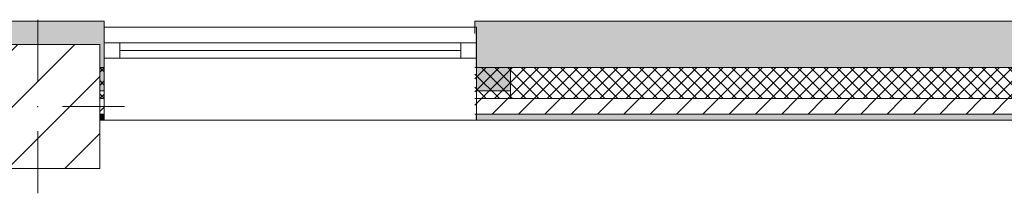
# Model space of a CAD drawing. Header units: millimetres. Extents: x -28277 to 305935, y -19284 to 4746.
# Tile 177 of 256: x 177123 to 180297, y -12575 to -12015. Entities that reach past the tile are written whole.
import ezdxf

# ---------------------------------------------------------------- set-up
doc = ezdxf.new("R2010")
doc.units = ezdxf.units.MM
doc.header["$MEASUREMENT"] = 0
doc.linetypes.add('Wipeout_Contour', pattern=[1000, 0, -1000])
for name, color, linetype in [('10_ESTR_Pilars', 7, 'Continuous'), ('12_FAÇ_Façana', 7, 'Continuous'), ('Ventanas Archicad', 7, 'Continuous')]:
    doc.layers.add(name, color=color, linetype=linetype)
for name, color, linetype, lineweight in [('10_ESTR_Pilars_Pluma_Nº__20', 1, 'Continuous', 5), ('10_ESTR_Pilars_Pluma_Nº__28', 7, 'Continuous', 20), ('10_ESTR_Pilars_Pluma_Nº__42', 8, 'Continuous', 25), ('12_FAÇ_Façana_Pluma_Nº__2', 8, 'Continuous', 5), ('12_FAÇ_Façana_Pluma_Nº__7', 7, 'Continuous', 5), ('Ventanas Archicad_Pluma_Nº__7', 7, 'Continuous', 5)]:
    doc.layers.add(name, color=color, linetype=linetype, lineweight=lineweight)
for name, color, linetype, lineweight, true_color in [('12_FAÇ_Façana_Pluma_Nº__102', 7, 'Continuous', 5, 0xcccccc), ('12_FAÇ_Façana_Pluma_Nº__174', 7, 'Continuous', 13, 0xe4ad2c), ('12_FAÇ_Façana_Pluma_Nº__176', 7, 'Continuous', 15, 0x93a0c6), ('12_FAÇ_Façana_Pluma_Nº__43', 7, 'Continuous', 5, 0xa4a4a6), ('Ventanas Archicad_Pluma_Nº__23', 7, 'Continuous', 5, 0xa4a4a6), ('Ventanas Archicad_Pluma_Nº__3', 7, 'Continuous', 5, 0xa4a4a4), ('Ventanas Archicad_Pluma_Nº__43', 7, 'Continuous', 5, 0xa4a4a6)]:
    doc.layers.add(name, color=color, linetype=linetype, lineweight=lineweight, true_color=true_color)
pattern_1 = [(45, (184431.643, 0), (-42.4264, 42.4264), [])]
pattern_2 = [(45, (184431.643, 0), (-21.213203, 21.213203), []), (135, (184431.643, 0), (21.213203, 21.213203), [])]
pattern_3 = [(0, (184431.64, 0), (0, 150), [0, -150])]

# ---------------------------------------------------------------- blocks, each defined once
blk = doc.blocks.new('Muro_55_7', base_point=(181130.5, -12339))
at = {"layer": '12_FAÇ_Façana_Pluma_Nº__102', "linetype": 'Continuous', "lineweight": 0, "true_color": 0xe5e5e5}
blk.add_hatch(color=254, dxfattribs=at).paths.add_polyline_path([(178590.5, -12019), (178590.5, -12169), (180682.7, -12169), (180682.7, -12019)])
at = {"layer": '12_FAÇ_Façana_Pluma_Nº__174', "linetype": 'Continuous', "lineweight": 13, "true_color": 0xe4ad2c}
h = blk.add_hatch(dxfattribs=at)
h.set_pattern_fill('SATE_Aislamiento_0007', color=42, style=0, pattern_type=2)
h.set_pattern_definition(pattern_2)
h.paths.add_polyline_path([(178590.5, -12169), (178590.5, -12269), (180682.7, -12269), (180682.7, -12169)])
at = {"layer": '12_FAÇ_Façana_Pluma_Nº__176', "linetype": 'Continuous', "lineweight": 0, "true_color": 0x495063}
blk.add_hatch(color=251, dxfattribs=at).paths.add_polyline_path([(180682.7, -12319), (178590.5, -12319), (178590.5, -12339), (180682.7, -12339)])
at = {"layer": '12_FAÇ_Façana_Pluma_Nº__2', "linetype": 'Continuous', "lineweight": 5}
h = blk.add_hatch(dxfattribs=at)
h.set_pattern_fill('Ceramic_0007', color=8, style=0, pattern_type=2)
h.set_pattern_definition(pattern_1)
h.paths.add_polyline_path([(178590.5, -12269), (178590.5, -12319), (180682.7, -12319), (180682.7, -12269)])
at = {"layer": '12_FAÇ_Façana_Pluma_Nº__7', "color": 7, "linetype": 'Continuous', "lineweight": 5}
for p, q in [((178590.5, -12169), (180682.7, -12169)), ((178590.5, -12269), (180682.7, -12269)), ((178590.5, -12319), (180682.7, -12319))]:
    blk.add_line(p, q, dxfattribs=at)
at = {"layer": '12_FAÇ_Façana_Pluma_Nº__7', "color": 7, "linetype": 'Continuous', "lineweight": 5, "flags": 128}
for points in [[(180682.7, -12019), (178590.5, -12019)], [(178590.5, -12019), (178590.5, -12059)], [(178590.5, -12339), (180682.7, -12339)]]:
    blk.add_lwpolyline(points, dxfattribs=at)
blk = doc.blocks.new('Muro_56_7', base_point=(177395.5, -12339))
at = {"layer": '12_FAÇ_Façana_Pluma_Nº__102', "linetype": 'Continuous', "lineweight": 0, "true_color": 0xe5e5e5}
for points in [[(174003.7, -12019), (173434.2, -12019), (173434.2, -12169), (174003.7, -12169)], [(174003.7, -12169), (174093.7, -12169), (174093.7, -12019), (174003.7, -12019)], [(174093.7, -12019), (174093.7, -12169), (176981.2, -12169), (176981.2, -12094.6), (177381.3, -12094.6), (177381.3, -12169), (177395.5, -12169), (177395.5, -12019)]]:
    blk.add_hatch(color=254, dxfattribs=at).paths.add_polyline_path(points)
at = {"layer": '12_FAÇ_Façana_Pluma_Nº__174', "linetype": 'Continuous', "lineweight": 13, "true_color": 0xe4ad2c}
h = blk.add_hatch(dxfattribs=at)
h.set_pattern_fill('SATE_Aislamiento_0007', color=42, style=0, pattern_type=2)
h.set_pattern_definition(pattern_2)
h.paths.add_polyline_path([(174003.7, -12169), (173434.2, -12169), (173434.2, -12269), (174003.7, -12269)])
h = blk.add_hatch(dxfattribs=at)
h.set_pattern_fill('SATE_Aislamiento_0007', color=42, style=0, pattern_type=2)
h.set_pattern_definition(pattern_2)
h.paths.add_polyline_path([(174093.7, -12269), (176981.2, -12269), (176981.2, -12169), (174093.7, -12169)])
h = blk.add_hatch(dxfattribs=at)
h.set_pattern_fill('SATE_Aislamiento_0007', color=42, style=0, pattern_type=2)
h.set_pattern_definition(pattern_2)
h.paths.add_polyline_path([(177381.3, -12269), (177395.5, -12269), (177395.5, -12169), (177381.3, -12169)])
at = {"layer": '12_FAÇ_Façana_Pluma_Nº__176', "linetype": 'Continuous', "lineweight": 0, "true_color": 0x495063}
for points in [[(173993.7, -12319), (173434.2, -12319), (173434.2, -12339), (173993.7, -12339)], [(173993.7, -12339), (174003.7, -12339), (174003.7, -12319), (173993.7, -12319)], [(174093.7, -12339), (174103.7, -12339), (174103.7, -12319), (174093.7, -12319)], [(174103.7, -12339), (176981.2, -12339), (176981.2, -12319), (174103.7, -12319)], [(177381.3, -12339), (177395.5, -12339), (177395.5, -12319), (177381.3, -12319)]]:
    blk.add_hatch(color=251, dxfattribs=at).paths.add_polyline_path(points)
at = {"layer": '12_FAÇ_Façana_Pluma_Nº__2', "linetype": 'Continuous', "lineweight": 5}
h = blk.add_hatch(dxfattribs=at)
h.set_pattern_fill('Ceramic_0007', color=8, style=0, pattern_type=2)
h.set_pattern_definition(pattern_1)
h.paths.add_polyline_path([(174003.7, -12269), (173434.2, -12269), (173434.2, -12319), (174003.7, -12319)])
h = blk.add_hatch(dxfattribs=at)
h.set_pattern_fill('Ceramic_0007', color=8, style=0, pattern_type=2)
h.set_pattern_definition(pattern_1)
h.paths.add_polyline_path([(174093.7, -12319), (176981.2, -12319), (176981.2, -12269), (174093.7, -12269)])
h = blk.add_hatch(dxfattribs=at)
h.set_pattern_fill('Ceramic_0007', color=8, style=0, pattern_type=2)
h.set_pattern_definition(pattern_1)
h.paths.add_polyline_path([(177381.3, -12319), (177395.5, -12319), (177395.5, -12269), (177381.3, -12269)])
at = {"layer": '12_FAÇ_Façana_Pluma_Nº__7', "color": 7, "linetype": 'Continuous', "lineweight": 5}
for p, q in [((173434.2, -12169), (174003.7, -12169)), ((174003.7, -12169), (174003.7, -12269)), ((174093.7, -12269), (174093.7, -12169)), ((174093.7, -12169), (176981.2, -12169)), ((177381.3, -12169), (177395.5, -12169)), ((173434.2, -12269), (174003.7, -12269)), ((174003.7, -12269), (174003.7, -12319)), ((174093.7, -12319), (174093.7, -12269)), ((174093.7, -12269), (176981.2, -12269)), ((177381.3, -12269), (177395.5, -12269)), ((173434.2, -12319), (174003.7, -12319)), ((174003.7, -12319), (174003.7, -12339)), ((174093.7, -12339), (174093.7, -12319)), ((174093.7, -12319), (176981.2, -12319)), ((177381.3, -12319), (177395.5, -12319))]:
    blk.add_line(p, q, dxfattribs=at)
at = {"layer": '12_FAÇ_Façana_Pluma_Nº__7', "color": 7, "linetype": 'Continuous', "lineweight": 5, "flags": 128}
for points in [[(177395.5, -12019), (173434.2, -12019)], [(173434.2, -12019), (173434.2, -12339)], [(177395.5, -12059), (177395.5, -12019)], [(173434.2, -12339), (173993.7, -12339)], [(174103.7, -12339), (176981.2, -12339)], [(177381.3, -12339), (177395.5, -12339)]]:
    blk.add_lwpolyline(points, dxfattribs=at)
blk = doc.blocks.new('Ventana Vertical Multi-Faja 27_11')
at = {"layer": 'Ventanas Archicad_Pluma_Nº__23', "color": 253, "linetype": 'Continuous', "lineweight": 5, "true_color": 0xa4a4a6}
for p, q in [((-600, 0), (-550, 0)), ((-550, 0), (-550, -50)), ((550, -50), (550, 0)), ((550, 0), (600, 0)), ((-550, -50), (-600, -50)), ((600, -50), (550, -50))]:
    blk.add_line(p, q, dxfattribs=at)
at = {"layer": 'Ventanas Archicad_Pluma_Nº__3', "color": 253, "linetype": 'Continuous', "lineweight": 5, "true_color": 0xa4a4a4}
for p, q in [((-600, 50), (600, 50)), ((-550, 0), (550, 0)), ((-550, -25), (550, -25)), ((550, -50), (-550, -50)), ((-600, -250), (600, -250))]:
    blk.add_line(p, q, dxfattribs=at)
at = {"layer": 'Ventanas Archicad_Pluma_Nº__43', "color": 253, "linetype": 'Continuous', "lineweight": 5, "true_color": 0xa4a4a6}
for p, q in [((-600, -180), (-600, -155)), ((600, -180), (600, -155))]:
    blk.add_line(p, q, dxfattribs=at)
at = {"layer": 'Ventanas Archicad_Pluma_Nº__7', "color": 7, "linetype": 'Continuous', "lineweight": 5}
for p, q in [((-600, 50), (-600, 30)), ((600, 50), (600, 30)), ((-600, 30), (-600, 0)), ((-600, 30), (-600, 0)), ((-600, 0), (-600, -50)), ((-600, 0), (-600, -50)), ((-600, 0), (-600, -50)), ((-600, 0), (-600, -50)), ((600, 30), (600, 0)), ((600, 30), (600, 0)), ((600, 0), (600, -50)), ((600, 0), (600, -50)), ((600, 0), (600, -50)), ((600, 0), (600, -50)), ((-600, -50), (-600, -80)), ((-600, -50), (-600, -80)), ((600, -50), (600, -80)), ((600, -50), (600, -80)), ((-600, -80), (-600, -155)), ((-600, -80), (-600, -155)), ((600, -80), (600, -155)), ((600, -80), (600, -155)), ((-600, -180), (-600, -230)), ((600, -180), (600, -230)), ((-600, -230), (-600, -250)), ((600, -230), (600, -250))]:
    blk.add_line(p, q, dxfattribs=at)
blk = doc.blocks.new('Muro_57_7', base_point=(178590.5, -12339))
at = {"layer": '12_FAÇ_Façana', "linetype": 'Continuous', "lineweight": 0, "true_color": 0x000000}
h = blk.add_hatch(dxfattribs=at)
h.set_pattern_fill('Yeso_0007', color=18, style=0, pattern_type=2)
h.set_pattern_definition(pattern_3)
h.paths.add_polyline_path([(177395.5, -12269), (177395.5, -12244), (177285.5, -12244), (177285.5, -12269)])
h = blk.add_hatch(dxfattribs=at)
h.set_pattern_fill('Yeso_0007', color=18, style=0, pattern_type=2)
h.set_pattern_definition(pattern_3)
h.paths.add_polyline_path([(178595.5, -12269), (178705.5, -12269), (178705.5, -12244), (178595.5, -12244)])
at = {"layer": '12_FAÇ_Façana_Pluma_Nº__102', "linetype": 'Continuous', "lineweight": 0, "true_color": 0xe5e5e5}
for points in [[(177285.5, -12169), (177285.5, -12244), (177395.5, -12244), (177395.5, -12059)], [(178705.5, -12169), (178595.5, -12059), (178595.5, -12244), (178705.5, -12244)]]:
    blk.add_hatch(color=254, dxfattribs=at).paths.add_polyline_path(points)
at = {"layer": '12_FAÇ_Façana_Pluma_Nº__43', "color": 253, "linetype": 'Continuous', "lineweight": 5, "true_color": 0xa4a4a6}
for p, q in [((177285.5, -12244), (177285.5, -12269)), ((177395.5, -12244), (177285.5, -12244)), ((177395.5, -12269), (177395.5, -12244)), ((178595.5, -12269), (178595.5, -12244)), ((178595.5, -12244), (178705.5, -12244)), ((178705.5, -12244), (178705.5, -12269)), ((177285.5, -12269), (177395.5, -12269)), ((178705.5, -12269), (178595.5, -12269))]:
    blk.add_line(p, q, dxfattribs=at)
at = {"layer": '12_FAÇ_Façana_Pluma_Nº__7', "color": 7, "linetype": 'Continuous', "lineweight": 5}
for p, q in [((177395.5, -12039), (177395.5, -12059)), ((177395.5, -12059), (177395.5, -12089)), ((177395.5, -12059), (177395.5, -12089)), ((178595.5, -12039), (178595.5, -12059)), ((178595.5, -12059), (178595.5, -12089)), ((178595.5, -12059), (178595.5, -12089)), ((177395.5, -12089), (177395.5, -12139)), ((177395.5, -12089), (177395.5, -12139)), ((178595.5, -12089), (178595.5, -12139)), ((178595.5, -12089), (178595.5, -12139)), ((177395.5, -12139), (177395.5, -12169)), ((177395.5, -12139), (177395.5, -12169)), ((178595.5, -12139), (178595.5, -12169)), ((178595.5, -12139), (178595.5, -12169)), ((177285.5, -12169), (177285.5, -12244)), ((177395.5, -12169), (177395.5, -12244)), ((177395.5, -12169), (177395.5, -12244)), ((178595.5, -12169), (178595.5, -12244)), ((178595.5, -12169), (178595.5, -12244)), ((178705.5, -12169), (178705.5, -12244)), ((177395.5, -12269), (177395.5, -12319)), ((178595.5, -12269), (178595.5, -12319)), ((177395.5, -12319), (177395.5, -12339)), ((178595.5, -12319), (178595.5, -12339))]:
    blk.add_line(p, q, dxfattribs=at)
at = {"layer": 'Ventanas Archicad', "color": 253, "linetype": 'Continuous', "lineweight": 5, "true_color": 0xa4a4a6, "zscale": 1000}
blk.add_blockref('Ventana Vertical Multi-Faja 27_11', (177995.5, -12089), dxfattribs=at)
blk = doc.blocks.new('Pilar_21_7', base_point=(177181.2, -12294.6))
at = {"color": 254, "linetype": 'Wipeout_Contour', "lineweight": 0, "ltscale": 710429.6336}
blk.add_wipeout([(176981.2, -12494.6), (177381.3, -12494.6), (177381.3, -12094.6), (176981.2, -12094.6)], dxfattribs=at).dxf.layer = '10_ESTR_Pilars'
at = {"layer": '10_ESTR_Pilars_Pluma_Nº__42', "linetype": 'Continuous', "lineweight": 25}
h = blk.add_hatch(dxfattribs=at)
h.set_pattern_fill('00_GCT_trama_45º_e1_400__03', color=8, style=0, pattern_type=2)
h.set_pattern_definition([(45, (184431.64, 0), (-91.9239, 91.9239), [])])
h.paths.add_polyline_path([(176981.2, -12494.6), (177381.3, -12494.6), (177381.3, -12094.6), (176981.2, -12094.6)])
at = {"layer": '10_ESTR_Pilars_Pluma_Nº__20', "color": 1, "linetype": 'Continuous', "lineweight": 5}
for p, q in [((177181.2, -12214.6), (177181.2, -12014.6)), ((177101.2, -12294.6), (176901.2, -12294.6)), ((177261.2, -12294.6), (177461.3, -12294.6)), ((177181.2, -12374.6), (177181.2, -12574.6))]:
    blk.add_line(p, q, dxfattribs=at)
blk.add_point((177181.2, -12294.6), dxfattribs=at)
at = {"layer": '10_ESTR_Pilars_Pluma_Nº__28', "color": 7, "linetype": 'Continuous', "lineweight": 20, "flags": 128}
blk.add_lwpolyline([(176981.2, -12494.6), (177381.3, -12494.6), (177381.3, -12094.6), (176981.2, -12094.6)], close=True, dxfattribs=at)

msp = doc.modelspace()

# ---------------------------------------------------------------- block references
at = {"layer": '12_FAÇ_Façana', "color": 7, "lineweight": 20}
for name, p in [('Muro_56_7', (177395.534, -12338.976)), ('Muro_55_7', (181130.534, -12338.976)), ('Muro_57_7', (178590.534, -12338.976))]:
    msp.add_blockref(name, p, dxfattribs=at)

# ---------------------------------------------------------------- next in the draw order: block references
at = {"layer": '10_ESTR_Pilars', "color": 7, "lineweight": 20}
msp.add_blockref('Pilar_21_7', (177181.25, -12294.561), dxfattribs=at)

doc.saveas('drawing.dxf')
